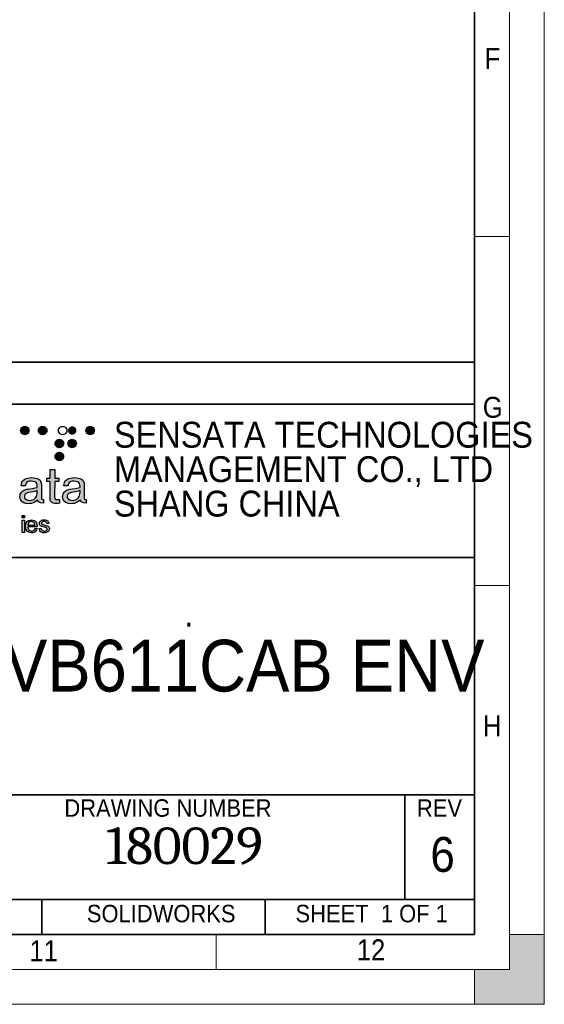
# Paper-space layout 'Sheet1' of a CAD drawing. Header units: millimetres. Extents: x 0 to 756, y -181 to 613.
# Tile 8 of 22: x 519 to 594, y 0 to 141. Entities that reach past the tile are written whole.
import ezdxf

# ---------------------------------------------------------------- set-up
doc = ezdxf.new("R2010")
doc.units = ezdxf.units.MM
doc.linetypes.add('CENTERX2', pattern=[20.32, 12.7, -2.54, 2.54, -2.54])
doc.layers.add('DIMENSION', color=6, linetype='Continuous')
doc.layers.add('SLD-0', color=7, linetype='Continuous')
doc.styles.add('SLDTEXTSTYLE0', font='GOTHIC.TTF', dxfattribs={"width": 0.913})
doc.styles.add('SLDTEXTSTYLE1', font='SWISOP1.TTF', dxfattribs={"width": 0.94})
doc.styles.add('SLDTEXTSTYLE2', font='CAMBRIA.TTC')

psp = doc.layouts.new('Sheet1')

# ---------------------------------------------------------------- hatches: boundary and pattern name
at = {"linetype": 'Continuous'}
for points in [[(519.42, 81.62), (519.57, 81.6), (519.73, 81.62), (519.87, 81.68), (519.99, 81.78), (520.09, 81.9), (520.15, 82.04), (520.17, 82.2), (520.15, 82.35), (520.09, 82.49), (519.99, 82.62), (519.87, 82.72), (519.73, 82.78), (519.57, 82.8), (519.42, 82.78), (519.28, 82.72), (519.15, 82.62), (519.05, 82.49), (518.99, 82.35), (518.97, 82.2), (518.99, 82.04), (519.05, 81.9), (519.15, 81.78), (519.28, 81.68)], [(521.98, 81.62), (522.14, 81.6), (522.29, 81.62), (522.43, 81.68), (522.56, 81.78), (522.66, 81.9), (522.72, 82.04), (522.74, 82.2), (522.72, 82.35), (522.66, 82.49), (522.56, 82.62), (522.43, 82.72), (522.29, 82.78), (522.14, 82.8), (521.98, 82.78), (521.84, 82.72), (521.71, 82.62), (521.61, 82.49), (521.55, 82.35), (521.53, 82.2), (521.55, 82.04), (521.61, 81.9), (521.71, 81.78), (521.84, 81.68)], [(526.22, 81.62), (526.37, 81.6), (526.52, 81.62), (526.66, 81.68), (526.79, 81.78), (526.89, 81.9), (526.95, 82.04), (526.97, 82.2), (526.95, 82.35), (526.89, 82.49), (526.79, 82.62), (526.66, 82.72), (526.52, 82.78), (526.37, 82.8), (526.22, 82.78), (526.07, 82.72), (525.95, 82.62), (525.85, 82.49), (525.79, 82.35), (525.77, 82.2), (525.79, 82.04), (525.85, 81.9), (525.95, 81.78), (526.07, 81.68)], [(528.78, 81.62), (528.94, 81.6), (529.09, 81.62), (529.23, 81.68), (529.35, 81.78), (529.45, 81.9), (529.51, 82.04), (529.53, 82.2), (529.51, 82.35), (529.45, 82.49), (529.35, 82.62), (529.23, 82.72), (529.09, 82.78), (528.94, 82.8), (528.78, 82.78), (528.64, 82.72), (528.51, 82.62), (528.41, 82.49), (528.35, 82.35), (528.33, 82.2), (528.35, 82.04), (528.41, 81.9), (528.51, 81.78), (528.64, 81.68)], [(524.36, 79.76), (524.52, 79.74), (524.67, 79.76), (524.81, 79.82), (524.93, 79.92), (525.04, 80.05), (525.1, 80.19), (525.12, 80.35), (525.1, 80.5), (525.04, 80.64), (524.93, 80.76), (524.81, 80.87), (524.67, 80.93), (524.52, 80.95), (524.36, 80.93), (524.22, 80.87), (524.09, 80.76), (523.99, 80.64), (523.93, 80.5), (523.91, 80.35), (523.93, 80.19), (523.99, 80.05), (524.09, 79.92), (524.22, 79.82)], [(526.22, 79.76), (526.37, 79.74), (526.52, 79.76), (526.66, 79.82), (526.79, 79.92), (526.89, 80.05), (526.95, 80.19), (526.97, 80.35), (526.95, 80.5), (526.89, 80.64), (526.79, 80.76), (526.66, 80.87), (526.52, 80.93), (526.37, 80.95), (526.22, 80.93), (526.07, 80.87), (525.95, 80.76), (525.85, 80.64), (525.79, 80.5), (525.77, 80.35), (525.79, 80.19), (525.85, 80.05), (525.95, 79.92), (526.07, 79.82)], [(524.36, 77.91), (524.52, 77.89), (524.67, 77.91), (524.81, 77.97), (524.93, 78.07), (525.04, 78.19), (525.1, 78.34), (525.12, 78.49), (525.1, 78.64), (525.04, 78.78), (524.93, 78.91), (524.81, 79.01), (524.67, 79.07), (524.52, 79.09), (524.36, 79.07), (524.22, 79.01), (524.09, 78.91), (523.99, 78.78), (523.93, 78.64), (523.91, 78.49), (523.93, 78.34), (523.99, 78.19), (524.09, 78.07), (524.22, 77.97)], [(523.2, 72.52), (523.19, 72.84), (523.19, 74.9), (522.75, 74.9), (522.75, 75.37), (523.19, 75.37), (523.19, 76.61), (523.86, 76.61), (523.86, 75.37), (524.47, 75.37), (524.47, 74.9), (523.86, 74.9), (523.85, 72.81), (523.85, 72.65), (523.86, 72.54), (523.88, 72.48), (523.9, 72.43), (523.94, 72.39), (523.98, 72.36), (524.03, 72.33), (524.11, 72.32), (524.2, 72.32), (524.26, 72.32), (524.37, 72.33), (524.55, 72.34), (524.55, 71.8), (524.36, 71.77), (524.2, 71.76), (524.09, 71.75), (523.86, 71.76), (523.67, 71.8), (523.52, 71.85), (523.41, 71.93), (523.33, 72.02), (523.27, 72.13), (523.22, 72.28)], [(519.21, 70.05), (519.21, 69.7), (519.51, 69.7), (519.51, 70.05)], [(519.21, 69.37), (519.21, 67.59), (519.51, 67.59), (519.51, 69.37)], [(523, 69), (523.03, 68.87), (522.73, 68.87), (522.71, 68.95), (522.67, 69.02), (522.62, 69.09), (522.54, 69.13), (522.45, 69.15), (522.34, 69.16), (522.22, 69.15), (522.12, 69.13), (522.04, 69.09), (522, 69.04), (521.97, 68.99), (521.96, 68.93), (521.96, 68.89), (521.97, 68.86), (521.99, 68.83), (522.02, 68.8), (522.06, 68.77), (522.11, 68.75), (522.16, 68.73), (522.25, 68.7), (522.38, 68.67), (522.57, 68.61), (522.72, 68.57), (522.82, 68.53), (522.9, 68.49), (522.97, 68.43), (523.02, 68.37), (523.06, 68.29), (523.09, 68.21), (523.09, 68.11), (523.08, 68.01), (523.05, 67.92), (523.01, 67.83), (522.94, 67.74), (522.85, 67.67), (522.75, 67.62), (522.64, 67.58), (522.51, 67.55), (522.38, 67.55), (522.16, 67.56), (521.99, 67.61), (521.84, 67.69), (521.74, 67.81), (521.66, 67.97), (521.61, 68.17), (521.91, 68.17), (521.94, 68.05), (521.99, 67.96), (522.05, 67.89), (522.14, 67.84), (522.25, 67.81), (522.37, 67.8), (522.5, 67.8), (522.6, 67.83), (522.68, 67.88), (522.74, 67.94), (522.77, 68), (522.78, 68.08), (522.77, 68.14), (522.74, 68.2), (522.69, 68.24), (522.63, 68.27), (522.53, 68.3), (522.39, 68.34), (522.19, 68.39), (522.03, 68.44), (521.93, 68.49), (521.84, 68.53), (521.78, 68.59), (521.73, 68.66), (521.69, 68.73), (521.67, 68.81), (521.66, 68.9), (521.67, 68.97), (521.69, 69.05), (521.72, 69.12), (521.76, 69.18), (521.81, 69.24), (521.87, 69.28), (521.92, 69.32), (521.98, 69.35), (522.06, 69.37), (522.14, 69.39), (522.23, 69.41), (522.32, 69.41), (522.45, 69.4), (522.58, 69.38), (522.69, 69.35), (522.78, 69.3), (522.86, 69.25), (522.92, 69.19), (522.97, 69.11)], [(584, 5), (589, 5), (589, 10), (594, 10), (594, 0), (584, 0)]]:
    psp.add_hatch(color=7, dxfattribs=at).paths.add_polyline_path(points, flags=0)
h = psp.add_hatch(color=7, dxfattribs=at)
h.paths.add_polyline_path([(522.1, 72.32), (522.26, 72.3), (522.26, 71.8), (521.84, 71.82), (521.55, 71.97), (521.41, 72.24), (521.18, 72.06), (520.97, 71.93), (520.76, 71.83), (520.54, 71.77), (520.32, 71.73), (520.09, 71.72), (519.73, 71.75), (519.43, 71.84), (519.19, 72), (519.01, 72.21), (518.91, 72.46), (518.87, 72.74), (518.89, 72.91), (518.93, 73.07), (518.99, 73.22), (519.08, 73.35), (519.18, 73.47), (519.3, 73.57), (519.44, 73.65), (519.58, 73.71), (519.74, 73.76), (519.88, 73.79), (520.06, 73.82), (520.28, 73.85), (520.72, 73.91), (521.08, 73.98), (521.36, 74.06), (521.36, 74.14), (521.36, 74.19), (521.36, 74.22), (521.34, 74.44), (521.28, 74.61), (521.19, 74.74), (521.01, 74.85), (520.78, 74.92), (520.5, 74.95), (520.24, 74.93), (520.03, 74.88), (519.87, 74.8), (519.75, 74.67), (519.68, 74.49), (519.66, 74.27), (519.06, 74.26), (519.08, 74.54), (519.14, 74.78), (519.24, 74.96), (519.39, 75.1), (519.56, 75.22), (519.78, 75.32), (520.02, 75.39), (520.29, 75.43), (520.58, 75.45), (520.87, 75.43), (521.12, 75.4), (521.33, 75.34), (521.5, 75.26), (521.64, 75.17), (521.75, 75.07), (521.83, 74.95), (521.89, 74.81), (521.94, 74.65), (521.96, 74.52), (521.97, 74.34), (521.97, 74.1), (521.97, 73.29), (521.97, 72.88), (521.97, 72.59), (521.97, 72.44), (522, 72.36)], flags=0)
h.paths.add_polyline_path([(521.35, 73.12), (521.36, 73.36), (521.36, 73.59), (521.1, 73.5), (520.77, 73.43), (520.37, 73.36), (520.14, 73.32), (519.97, 73.28), (519.84, 73.24), (519.74, 73.19), (519.67, 73.12), (519.6, 73.04), (519.56, 72.95), (519.53, 72.86), (519.52, 72.75), (519.54, 72.6), (519.6, 72.47), (519.7, 72.35), (519.84, 72.26), (520.02, 72.21), (520.24, 72.19), (520.46, 72.21), (520.67, 72.26), (520.86, 72.34), (521.02, 72.46), (521.15, 72.6), (521.26, 72.76), (521.31, 72.92)], flags=0)
h = psp.add_hatch(color=7, dxfattribs=at)
h.paths.add_polyline_path([(525.8, 74.49), (525.78, 74.27), (525.18, 74.26), (525.2, 74.54), (525.26, 74.78), (525.36, 74.96), (525.51, 75.1), (525.68, 75.22), (525.9, 75.32), (526.14, 75.39), (526.41, 75.43), (526.71, 75.45), (526.99, 75.43), (527.24, 75.4), (527.45, 75.34), (527.62, 75.26), (527.76, 75.17), (527.87, 75.07), (527.95, 74.95), (528.01, 74.81), (528.06, 74.65), (528.08, 74.52), (528.09, 74.34), (528.09, 74.1), (528.09, 73.29), (528.09, 72.88), (528.09, 72.59), (528.09, 72.44), (528.12, 72.36), (528.22, 72.32), (528.38, 72.3), (528.38, 71.8), (527.96, 71.82), (527.67, 71.97), (527.53, 72.24), (527.31, 72.06), (527.09, 71.93), (526.88, 71.83), (526.67, 71.77), (526.44, 71.73), (526.21, 71.72), (525.85, 71.75), (525.55, 71.84), (525.31, 72), (525.13, 72.21), (525.03, 72.46), (524.99, 72.74), (525.01, 72.91), (525.05, 73.07), (525.11, 73.22), (525.2, 73.35), (525.3, 73.47), (525.43, 73.57), (525.56, 73.65), (525.7, 73.71), (525.86, 73.76), (526, 73.79), (526.18, 73.82), (526.4, 73.85), (526.84, 73.91), (527.2, 73.98), (527.48, 74.06), (527.48, 74.14), (527.48, 74.19), (527.48, 74.22), (527.46, 74.44), (527.4, 74.61), (527.31, 74.74), (527.13, 74.85), (526.9, 74.92), (526.62, 74.95), (526.36, 74.93), (526.15, 74.88), (525.99, 74.8), (525.87, 74.67)], flags=0)
h.paths.add_polyline_path([(527.47, 73.12), (527.48, 73.36), (527.48, 73.59), (527.22, 73.5), (526.89, 73.43), (526.49, 73.36), (526.26, 73.32), (526.09, 73.28), (525.96, 73.24), (525.86, 73.19), (525.79, 73.12), (525.72, 73.04), (525.68, 72.95), (525.65, 72.86), (525.64, 72.75), (525.66, 72.6), (525.72, 72.47), (525.82, 72.35), (525.96, 72.26), (526.14, 72.21), (526.36, 72.19), (526.58, 72.21), (526.79, 72.26), (526.98, 72.34), (527.14, 72.46), (527.28, 72.6), (527.38, 72.76), (527.43, 72.92)], flags=0)
h = psp.add_hatch(color=7, dxfattribs=at)
h.paths.add_polyline_path([(520.09, 69.3), (520.29, 69.38), (520.52, 69.41), (520.74, 69.38), (520.94, 69.3), (521.11, 69.17), (521.23, 68.98), (521.31, 68.75), (521.33, 68.48), (521.33, 68.46), (521.33, 68.43), (521.33, 68.4), (520, 68.4), (520.03, 68.22), (520.08, 68.07), (520.17, 67.95), (520.27, 67.86), (520.4, 67.81), (520.54, 67.8), (520.64, 67.8), (520.74, 67.83), (520.82, 67.88), (520.9, 67.95), (520.96, 68.04), (521.01, 68.16), (521.32, 68.16), (521.26, 67.97), (521.17, 67.82), (521.05, 67.7), (520.9, 67.61), (520.73, 67.56), (520.54, 67.55), (520.29, 67.57), (520.09, 67.65), (519.92, 67.79), (519.79, 67.97), (519.71, 68.19), (519.69, 68.46), (519.71, 68.74), (519.79, 68.97), (519.92, 69.16)], flags=0)
h.paths.add_polyline_path([(520.09, 68.92), (520.04, 68.8), (520.02, 68.65), (521.01, 68.65), (520.99, 68.79), (520.95, 68.9), (520.9, 68.99), (520.79, 69.08), (520.67, 69.14), (520.52, 69.16), (520.39, 69.15), (520.27, 69.1), (520.17, 69.02)], flags=0)

# ---------------------------------------------------------------- linework, layer by layer
at = {"color": 7, "linetype": 'Continuous', "lineweight": 18}
for p, q in [((589, 415), (589, 5)), ((594, 10), (594, 410)), ((584, 110), (589, 110)), ((584, 60), (589, 60)), ((547, 10), (547, 5)), ((589, 5), (589, 10)), ((589, 10), (594, 10)), ((594, 0), (594, 10)), ((15, 5), (589, 5)), ((584, 0), (584, 5)), ((584, 5), (589, 5)), ((10, 0), (584, 0)), ((594, 0), (584, 0))]:
    psp.add_line(p, q, dxfattribs=at)
at = {"color": 7, "linetype": 'Continuous', "lineweight": 35}
for p, q in [((584, 410), (584, 10)), ((584, 86), (404, 86)), ((499, 64), (584, 64)), ((499, 30), (584, 30)), ((574, 15), (574, 30)), ((584, 15), (499, 15)), ((522, 15), (522, 10)), ((554, 15), (554, 10)), ((20, 10), (584, 10))]:
    psp.add_line(p, q, dxfattribs=at)
at = {"color": 7, "linetype": 'CENTERX2', "lineweight": 18}
psp.add_line((584, 86), (584, 10), dxfattribs=at)
at = {"layer": 'DIMENSION', "color": 7, "lineweight": 35}
psp.add_line((404, 92), (584, 92), dxfattribs=at)
at = {"layer": 'SLD-0', "color": 7}
for p, q in [((518.97, 82.2), (518.99, 82.35)), ((518.99, 82.04), (518.97, 82.2)), ((518.99, 82.35), (519.05, 82.49)), ((519.05, 81.9), (518.99, 82.04)), ((519.05, 82.49), (519.15, 82.62)), ((519.15, 81.78), (519.05, 81.9)), ((519.15, 82.62), (519.28, 82.72)), ((519.28, 82.72), (519.42, 82.78)), ((519.42, 82.78), (519.57, 82.8)), ((519.57, 82.8), (519.73, 82.78)), ((519.73, 82.78), (519.87, 82.72)), ((519.87, 82.72), (519.99, 82.62)), ((519.99, 82.62), (520.09, 82.49)), ((520.09, 81.9), (519.99, 81.78)), ((520.09, 82.49), (520.15, 82.35)), ((520.15, 82.04), (520.09, 81.9)), ((520.15, 82.35), (520.17, 82.2)), ((520.17, 82.2), (520.15, 82.04)), ((521.53, 82.2), (521.55, 82.35)), ((521.55, 82.04), (521.53, 82.2)), ((521.55, 82.35), (521.61, 82.49)), ((521.61, 81.9), (521.55, 82.04)), ((521.61, 82.49), (521.71, 82.62)), ((521.71, 81.78), (521.61, 81.9)), ((521.71, 82.62), (521.84, 82.72)), ((521.84, 82.72), (521.98, 82.78)), ((521.98, 82.78), (522.14, 82.8)), ((522.14, 82.8), (522.29, 82.78)), ((522.29, 82.78), (522.43, 82.72)), ((522.43, 82.72), (522.56, 82.62)), ((522.56, 82.62), (522.66, 82.49)), ((522.66, 81.9), (522.56, 81.78)), ((522.66, 82.49), (522.72, 82.35)), ((522.72, 82.04), (522.66, 81.9)), ((522.72, 82.35), (522.74, 82.2)), ((522.74, 82.2), (522.72, 82.04)), ((524.4, 82.2), (524.42, 82.35)), ((524.42, 82.04), (524.4, 82.2)), ((524.42, 82.35), (524.48, 82.49)), ((524.48, 81.9), (524.42, 82.04)), ((524.48, 82.49), (524.58, 82.62)), ((524.58, 81.78), (524.48, 81.9)), ((524.58, 82.62), (524.7, 82.72)), ((524.7, 82.72), (524.84, 82.78)), ((524.84, 82.78), (525, 82.8)), ((525, 82.8), (525.15, 82.78)), ((525.15, 82.78), (525.29, 82.72)), ((525.29, 82.72), (525.42, 82.62)), ((525.42, 82.62), (525.52, 82.49)), ((525.52, 81.9), (525.42, 81.78)), ((525.52, 82.49), (525.58, 82.35)), ((525.58, 82.04), (525.52, 81.9)), ((525.58, 82.35), (525.6, 82.2)), ((525.6, 82.2), (525.58, 82.04)), ((528.33, 82.2), (528.35, 82.35)), ((528.35, 82.04), (528.33, 82.2)), ((528.35, 82.35), (528.41, 82.49)), ((528.41, 81.9), (528.35, 82.04)), ((528.41, 82.49), (528.51, 82.62)), ((528.51, 81.78), (528.41, 81.9)), ((528.51, 82.62), (528.64, 82.72)), ((528.64, 82.72), (528.78, 82.78)), ((528.78, 82.78), (528.94, 82.8)), ((528.94, 82.8), (529.09, 82.78)), ((529.09, 82.78), (529.23, 82.72)), ((529.23, 82.72), (529.35, 82.62)), ((529.35, 82.62), (529.45, 82.49)), ((529.45, 81.9), (529.35, 81.78)), ((529.45, 82.49), (529.51, 82.35)), ((529.51, 82.04), (529.45, 81.9)), ((529.51, 82.35), (529.53, 82.2)), ((529.53, 82.2), (529.51, 82.04)), ((519.28, 81.68), (519.15, 81.78)), ((519.42, 81.62), (519.28, 81.68)), ((519.57, 81.6), (519.42, 81.62)), ((519.73, 81.62), (519.57, 81.6)), ((519.87, 81.68), (519.73, 81.62)), ((519.99, 81.78), (519.87, 81.68)), ((521.84, 81.68), (521.71, 81.78)), ((521.98, 81.62), (521.84, 81.68)), ((522.14, 81.6), (521.98, 81.62)), ((522.29, 81.62), (522.14, 81.6)), ((522.43, 81.68), (522.29, 81.62)), ((522.56, 81.78), (522.43, 81.68)), ((523.91, 80.35), (523.93, 80.5)), ((523.93, 80.5), (523.99, 80.64)), ((523.99, 80.64), (524.09, 80.76)), ((524.09, 80.76), (524.22, 80.87)), ((524.22, 80.87), (524.36, 80.93)), ((524.36, 80.93), (524.52, 80.95)), ((524.52, 80.95), (524.67, 80.93)), ((524.7, 81.68), (524.58, 81.78)), ((524.67, 80.93), (524.81, 80.87)), ((524.84, 81.62), (524.7, 81.68)), ((524.81, 80.87), (524.93, 80.76)), ((525, 81.6), (524.84, 81.62)), ((524.93, 80.76), (525.04, 80.64)), ((525.15, 81.62), (525, 81.6)), ((525.04, 80.64), (525.1, 80.5)), ((525.1, 80.5), (525.12, 80.35)), ((525.29, 81.68), (525.15, 81.62)), ((525.42, 81.78), (525.29, 81.68)), ((525.77, 80.35), (525.79, 80.5)), ((525.79, 80.5), (525.85, 80.64)), ((525.85, 80.64), (525.95, 80.76)), ((525.95, 80.76), (526.07, 80.87)), ((526.07, 80.87), (526.22, 80.93)), ((526.22, 80.93), (526.37, 80.95)), ((526.37, 80.95), (526.52, 80.93)), ((526.52, 80.93), (526.66, 80.87)), ((526.66, 80.87), (526.79, 80.76)), ((526.79, 80.76), (526.89, 80.64)), ((526.89, 80.64), (526.95, 80.5)), ((526.95, 80.5), (526.97, 80.35)), ((528.64, 81.68), (528.51, 81.78)), ((528.78, 81.62), (528.64, 81.68)), ((528.94, 81.6), (528.78, 81.62)), ((529.09, 81.62), (528.94, 81.6)), ((529.23, 81.68), (529.09, 81.62)), ((529.35, 81.78), (529.23, 81.68)), ((523.93, 80.19), (523.91, 80.35)), ((523.99, 80.05), (523.93, 80.19)), ((524.09, 79.92), (523.99, 80.05)), ((524.22, 79.82), (524.09, 79.92)), ((524.09, 78.91), (524.22, 79.01)), ((524.36, 79.76), (524.22, 79.82)), ((524.22, 79.01), (524.36, 79.07)), ((524.52, 79.74), (524.36, 79.76)), ((524.36, 79.07), (524.52, 79.09)), ((524.67, 79.76), (524.52, 79.74)), ((524.52, 79.09), (524.67, 79.07)), ((524.81, 79.82), (524.67, 79.76)), ((524.67, 79.07), (524.81, 79.01)), ((524.93, 79.92), (524.81, 79.82)), ((524.81, 79.01), (524.93, 78.91)), ((525.04, 80.05), (524.93, 79.92)), ((525.1, 80.19), (525.04, 80.05)), ((525.12, 80.35), (525.1, 80.19)), ((525.79, 80.19), (525.77, 80.35)), ((525.85, 80.05), (525.79, 80.19)), ((525.95, 79.92), (525.85, 80.05)), ((526.07, 79.82), (525.95, 79.92)), ((526.22, 79.76), (526.07, 79.82)), ((526.37, 79.74), (526.22, 79.76)), ((526.52, 79.76), (526.37, 79.74)), ((526.66, 79.82), (526.52, 79.76)), ((526.79, 79.92), (526.66, 79.82)), ((526.89, 80.05), (526.79, 79.92)), ((526.95, 80.19), (526.89, 80.05)), ((526.97, 80.35), (526.95, 80.19)), ((523.91, 78.49), (523.93, 78.64)), ((523.93, 78.34), (523.91, 78.49)), ((523.93, 78.64), (523.99, 78.78)), ((523.99, 78.19), (523.93, 78.34)), ((523.99, 78.78), (524.09, 78.91)), ((524.09, 78.07), (523.99, 78.19)), ((524.22, 77.97), (524.09, 78.07)), ((524.36, 77.91), (524.22, 77.97)), ((524.52, 77.89), (524.36, 77.91)), ((524.67, 77.91), (524.52, 77.89)), ((524.81, 77.97), (524.67, 77.91)), ((524.93, 78.07), (524.81, 77.97)), ((524.93, 78.91), (525.04, 78.78)), ((525.04, 78.19), (524.93, 78.07)), ((525.04, 78.78), (525.1, 78.64)), ((525.1, 78.34), (525.04, 78.19)), ((525.1, 78.64), (525.12, 78.49)), ((525.12, 78.49), (525.1, 78.34)), ((523.19, 75.37), (523.19, 76.61)), ((523.19, 76.61), (523.86, 76.61)), ((523.86, 76.61), (523.86, 75.37)), ((519.08, 74.54), (519.14, 74.78)), ((519.14, 74.78), (519.24, 74.96)), ((519.24, 74.96), (519.39, 75.1)), ((519.39, 75.1), (519.56, 75.22)), ((519.56, 75.22), (519.78, 75.32)), ((519.87, 74.8), (519.75, 74.67)), ((519.78, 75.32), (520.02, 75.39)), ((520.03, 74.88), (519.87, 74.8)), ((520.02, 75.39), (520.29, 75.43)), ((520.24, 74.93), (520.03, 74.88)), ((520.5, 74.95), (520.24, 74.93)), ((520.29, 75.43), (520.58, 75.45)), ((520.78, 74.92), (520.5, 74.95)), ((520.58, 75.45), (520.87, 75.43)), ((521.01, 74.85), (520.78, 74.92)), ((520.87, 75.43), (521.12, 75.4)), ((521.19, 74.74), (521.01, 74.85)), ((521.12, 75.4), (521.33, 75.34)), ((521.33, 75.34), (521.5, 75.26)), ((521.5, 75.26), (521.64, 75.17)), ((521.64, 75.17), (521.75, 75.07)), ((521.75, 75.07), (521.83, 74.95)), ((521.83, 74.95), (521.89, 74.81)), ((521.89, 74.81), (521.94, 74.65)), ((522.75, 74.9), (522.75, 75.37)), ((522.75, 75.37), (523.19, 75.37)), ((523.19, 74.9), (522.75, 74.9)), ((523.19, 72.84), (523.19, 74.9)), ((523.86, 74.9), (523.85, 72.81)), ((523.86, 75.37), (524.47, 75.37)), ((524.47, 74.9), (523.86, 74.9)), ((524.47, 75.37), (524.47, 74.9)), ((525.2, 74.54), (525.26, 74.78)), ((525.26, 74.78), (525.36, 74.96)), ((525.36, 74.96), (525.51, 75.1)), ((525.51, 75.1), (525.68, 75.22)), ((525.68, 75.22), (525.9, 75.32)), ((525.99, 74.8), (525.87, 74.67)), ((525.9, 75.32), (526.14, 75.39)), ((526.15, 74.88), (525.99, 74.8)), ((526.14, 75.39), (526.41, 75.43)), ((526.36, 74.93), (526.15, 74.88)), ((526.62, 74.95), (526.36, 74.93)), ((526.41, 75.43), (526.71, 75.45)), ((526.9, 74.92), (526.62, 74.95)), ((526.71, 75.45), (526.99, 75.43)), ((527.13, 74.85), (526.9, 74.92)), ((526.99, 75.43), (527.24, 75.4)), ((527.31, 74.74), (527.13, 74.85)), ((527.24, 75.4), (527.45, 75.34)), ((527.45, 75.34), (527.62, 75.26)), ((527.62, 75.26), (527.76, 75.17)), ((527.76, 75.17), (527.87, 75.07)), ((527.87, 75.07), (527.95, 74.95)), ((527.95, 74.95), (528.01, 74.81)), ((528.01, 74.81), (528.06, 74.65)), ((519.06, 74.26), (519.08, 74.54)), ((519.66, 74.27), (519.06, 74.26)), ((519.08, 73.35), (519.18, 73.47)), ((519.18, 73.47), (519.3, 73.57)), ((519.3, 73.57), (519.44, 73.65)), ((519.44, 73.65), (519.58, 73.71)), ((519.58, 73.71), (519.74, 73.76)), ((519.68, 74.49), (519.66, 74.27)), ((519.75, 74.67), (519.68, 74.49)), ((519.74, 73.76), (519.88, 73.79)), ((519.88, 73.79), (520.06, 73.82)), ((520.06, 73.82), (520.28, 73.85)), ((520.37, 73.36), (520.14, 73.32)), ((520.28, 73.85), (520.72, 73.91)), ((520.77, 73.43), (520.37, 73.36)), ((520.72, 73.91), (521.08, 73.98)), ((521.1, 73.5), (520.77, 73.43)), ((521.08, 73.98), (521.36, 74.06)), ((521.36, 73.59), (521.1, 73.5)), ((521.28, 74.61), (521.19, 74.74)), ((521.34, 74.44), (521.28, 74.61)), ((521.36, 74.22), (521.34, 74.44)), ((521.35, 73.12), (521.36, 73.36)), ((521.36, 74.19), (521.36, 74.22)), ((521.36, 74.14), (521.36, 74.19)), ((521.36, 74.06), (521.36, 74.14)), ((521.36, 73.36), (521.36, 73.59)), ((521.94, 74.65), (521.96, 74.52)), ((521.96, 74.52), (521.97, 74.34)), ((521.97, 74.34), (521.97, 74.1)), ((521.97, 74.1), (521.97, 73.29)), ((525.18, 74.26), (525.2, 74.54)), ((525.78, 74.27), (525.18, 74.26)), ((525.2, 73.35), (525.3, 73.47)), ((525.3, 73.47), (525.43, 73.57)), ((525.43, 73.57), (525.56, 73.65)), ((525.56, 73.65), (525.7, 73.71)), ((525.7, 73.71), (525.86, 73.76)), ((525.8, 74.49), (525.78, 74.27)), ((525.87, 74.67), (525.8, 74.49)), ((525.86, 73.76), (526, 73.79)), ((526, 73.79), (526.18, 73.82)), ((526.18, 73.82), (526.4, 73.85)), ((526.49, 73.36), (526.26, 73.32)), ((526.4, 73.85), (526.84, 73.91)), ((526.89, 73.43), (526.49, 73.36)), ((526.84, 73.91), (527.2, 73.98)), ((527.22, 73.5), (526.89, 73.43)), ((527.2, 73.98), (527.48, 74.06)), ((527.48, 73.59), (527.22, 73.5)), ((527.4, 74.61), (527.31, 74.74)), ((527.46, 74.44), (527.4, 74.61)), ((527.48, 74.22), (527.46, 74.44)), ((527.47, 73.12), (527.48, 73.36)), ((527.48, 74.19), (527.48, 74.22)), ((527.48, 74.14), (527.48, 74.19)), ((527.48, 74.06), (527.48, 74.14)), ((527.48, 73.36), (527.48, 73.59)), ((528.06, 74.65), (528.08, 74.52)), ((528.08, 74.52), (528.09, 74.34)), ((528.09, 74.34), (528.09, 74.1)), ((528.09, 74.1), (528.09, 73.29)), ((518.87, 72.74), (518.89, 72.91)), ((518.91, 72.46), (518.87, 72.74)), ((518.89, 72.91), (518.93, 73.07)), ((519.01, 72.21), (518.91, 72.46)), ((518.93, 73.07), (518.99, 73.22)), ((518.99, 73.22), (519.08, 73.35)), ((519.19, 72), (519.01, 72.21)), ((519.43, 71.84), (519.19, 72)), ((519.53, 72.86), (519.52, 72.75)), ((519.52, 72.75), (519.54, 72.6)), ((519.56, 72.95), (519.53, 72.86)), ((519.54, 72.6), (519.6, 72.47)), ((519.6, 73.04), (519.56, 72.95)), ((519.67, 73.12), (519.6, 73.04)), ((519.6, 72.47), (519.7, 72.35)), ((519.74, 73.19), (519.67, 73.12)), ((519.7, 72.35), (519.84, 72.26)), ((519.84, 73.24), (519.74, 73.19)), ((519.97, 73.28), (519.84, 73.24)), ((519.84, 72.26), (520.02, 72.21)), ((520.14, 73.32), (519.97, 73.28)), ((520.02, 72.21), (520.24, 72.19)), ((520.24, 72.19), (520.46, 72.21)), ((520.46, 72.21), (520.67, 72.26)), ((520.67, 72.26), (520.86, 72.34)), ((520.86, 72.34), (521.02, 72.46)), ((521.18, 72.06), (520.97, 71.93)), ((521.02, 72.46), (521.15, 72.6)), ((521.15, 72.6), (521.26, 72.76)), ((521.41, 72.24), (521.18, 72.06)), ((521.26, 72.76), (521.31, 72.92)), ((521.31, 72.92), (521.35, 73.12)), ((521.55, 71.97), (521.41, 72.24)), ((521.84, 71.82), (521.55, 71.97)), ((521.97, 73.29), (521.97, 72.88)), ((521.97, 72.88), (521.97, 72.59)), ((521.97, 72.59), (521.97, 72.44)), ((521.97, 72.44), (522, 72.36)), ((522, 72.36), (522.1, 72.32)), ((522.1, 72.32), (522.26, 72.3)), ((522.26, 72.3), (522.26, 71.8)), ((523.2, 72.52), (523.19, 72.84)), ((523.22, 72.28), (523.2, 72.52)), ((523.27, 72.13), (523.22, 72.28)), ((523.33, 72.02), (523.27, 72.13)), ((523.41, 71.93), (523.33, 72.02)), ((523.85, 72.81), (523.85, 72.65)), ((523.85, 72.65), (523.86, 72.54)), ((523.86, 72.54), (523.88, 72.48)), ((523.88, 72.48), (523.9, 72.43)), ((523.9, 72.43), (523.94, 72.39)), ((523.94, 72.39), (523.98, 72.36)), ((523.98, 72.36), (524.03, 72.33)), ((524.03, 72.33), (524.11, 72.32)), ((524.11, 72.32), (524.2, 72.32)), ((524.2, 72.32), (524.26, 72.32)), ((524.26, 72.32), (524.37, 72.33)), ((524.37, 72.33), (524.55, 72.34)), ((524.55, 72.34), (524.55, 71.8)), ((524.99, 72.74), (525.01, 72.91)), ((525.03, 72.46), (524.99, 72.74)), ((525.01, 72.91), (525.05, 73.07)), ((525.13, 72.21), (525.03, 72.46)), ((525.05, 73.07), (525.11, 73.22)), ((525.11, 73.22), (525.2, 73.35)), ((525.31, 72), (525.13, 72.21)), ((525.55, 71.84), (525.31, 72)), ((525.65, 72.86), (525.64, 72.75)), ((525.64, 72.75), (525.66, 72.6)), ((525.68, 72.95), (525.65, 72.86)), ((525.66, 72.6), (525.72, 72.47)), ((525.72, 73.04), (525.68, 72.95)), ((525.79, 73.12), (525.72, 73.04)), ((525.72, 72.47), (525.82, 72.35)), ((525.86, 73.19), (525.79, 73.12)), ((525.82, 72.35), (525.96, 72.26)), ((525.96, 73.24), (525.86, 73.19)), ((526.09, 73.28), (525.96, 73.24)), ((525.96, 72.26), (526.14, 72.21)), ((526.26, 73.32), (526.09, 73.28)), ((526.14, 72.21), (526.36, 72.19)), ((526.36, 72.19), (526.58, 72.21)), ((526.58, 72.21), (526.79, 72.26)), ((526.79, 72.26), (526.98, 72.34)), ((526.98, 72.34), (527.14, 72.46)), ((527.31, 72.06), (527.09, 71.93)), ((527.14, 72.46), (527.28, 72.6)), ((527.28, 72.6), (527.38, 72.76)), ((527.53, 72.24), (527.31, 72.06)), ((527.38, 72.76), (527.43, 72.92)), ((527.43, 72.92), (527.47, 73.12)), ((527.67, 71.97), (527.53, 72.24)), ((527.96, 71.82), (527.67, 71.97)), ((528.09, 73.29), (528.09, 72.88)), ((528.09, 72.88), (528.09, 72.59)), ((528.09, 72.59), (528.09, 72.44)), ((528.09, 72.44), (528.12, 72.36)), ((528.12, 72.36), (528.22, 72.32)), ((528.22, 72.32), (528.38, 72.3)), ((528.38, 72.3), (528.38, 71.8)), ((519.73, 71.75), (519.43, 71.84)), ((520.09, 71.72), (519.73, 71.75)), ((520.32, 71.73), (520.09, 71.72)), ((520.54, 71.77), (520.32, 71.73)), ((520.76, 71.83), (520.54, 71.77)), ((520.97, 71.93), (520.76, 71.83)), ((522.26, 71.8), (521.84, 71.82)), ((523.52, 71.85), (523.41, 71.93)), ((523.67, 71.8), (523.52, 71.85)), ((523.86, 71.76), (523.67, 71.8)), ((524.09, 71.75), (523.86, 71.76)), ((524.2, 71.76), (524.09, 71.75)), ((524.36, 71.77), (524.2, 71.76)), ((524.55, 71.8), (524.36, 71.77)), ((525.85, 71.75), (525.55, 71.84)), ((526.21, 71.72), (525.85, 71.75)), ((526.44, 71.73), (526.21, 71.72)), ((526.67, 71.77), (526.44, 71.73)), ((526.88, 71.83), (526.67, 71.77)), ((527.09, 71.93), (526.88, 71.83)), ((528.38, 71.8), (527.96, 71.82)), ((519.21, 69.7), (519.21, 70.05)), ((519.21, 70.05), (519.51, 70.05)), ((519.51, 69.7), (519.21, 69.7)), ((519.21, 67.59), (519.21, 69.37)), ((519.21, 69.37), (519.51, 69.37)), ((519.51, 70.05), (519.51, 69.7)), ((519.51, 69.37), (519.51, 67.59)), ((519.79, 68.97), (519.92, 69.16)), ((519.92, 69.16), (520.09, 69.3)), ((520.09, 69.3), (520.29, 69.38)), ((520.39, 69.15), (520.27, 69.1)), ((520.29, 69.38), (520.52, 69.41)), ((520.52, 69.16), (520.39, 69.15)), ((520.52, 69.41), (520.74, 69.38)), ((520.67, 69.14), (520.52, 69.16)), ((520.79, 69.08), (520.67, 69.14)), ((520.74, 69.38), (520.94, 69.3)), ((520.94, 69.3), (521.11, 69.17)), ((521.11, 69.17), (521.23, 68.98)), ((521.72, 69.12), (521.76, 69.18)), ((521.76, 69.18), (521.81, 69.24)), ((521.81, 69.24), (521.87, 69.28)), ((521.87, 69.28), (521.92, 69.32)), ((521.92, 69.32), (521.98, 69.35)), ((521.98, 69.35), (522.06, 69.37)), ((522.12, 69.13), (522.04, 69.09)), ((522.06, 69.37), (522.14, 69.39)), ((522.22, 69.15), (522.12, 69.13)), ((522.14, 69.39), (522.23, 69.41)), ((522.34, 69.16), (522.22, 69.15)), ((522.23, 69.41), (522.32, 69.41)), ((522.32, 69.41), (522.45, 69.4)), ((522.45, 69.15), (522.34, 69.16)), ((522.45, 69.4), (522.58, 69.38)), ((522.54, 69.13), (522.45, 69.15)), ((522.62, 69.09), (522.54, 69.13)), ((522.58, 69.38), (522.69, 69.35)), ((522.69, 69.35), (522.78, 69.3)), ((522.78, 69.3), (522.86, 69.25)), ((522.86, 69.25), (522.92, 69.19)), ((522.92, 69.19), (522.97, 69.11)), ((519.69, 68.46), (519.71, 68.74)), ((519.71, 68.19), (519.69, 68.46)), ((519.71, 68.74), (519.79, 68.97)), ((519.79, 67.97), (519.71, 68.19)), ((519.92, 67.79), (519.79, 67.97)), ((520.09, 67.65), (519.92, 67.79)), ((521.33, 68.4), (520, 68.4)), ((520, 68.4), (520.03, 68.22)), ((520.04, 68.8), (520.02, 68.65)), ((520.02, 68.65), (521.01, 68.65)), ((520.03, 68.22), (520.08, 68.07)), ((520.09, 68.92), (520.04, 68.8)), ((520.08, 68.07), (520.17, 67.95)), ((520.17, 69.02), (520.09, 68.92)), ((520.27, 69.1), (520.17, 69.02)), ((520.17, 67.95), (520.27, 67.86)), ((520.27, 67.86), (520.4, 67.81)), ((520.4, 67.81), (520.54, 67.8)), ((520.54, 67.8), (520.64, 67.8)), ((520.64, 67.8), (520.74, 67.83)), ((520.74, 67.83), (520.82, 67.88)), ((520.9, 68.99), (520.79, 69.08)), ((520.82, 67.88), (520.9, 67.95)), ((520.95, 68.9), (520.9, 68.99)), ((520.9, 67.95), (520.96, 68.04)), ((520.99, 68.79), (520.95, 68.9)), ((520.96, 68.04), (521.01, 68.16)), ((521.01, 68.65), (520.99, 68.79)), ((521.01, 68.16), (521.32, 68.16)), ((521.17, 67.82), (521.05, 67.7)), ((521.26, 67.97), (521.17, 67.82)), ((521.23, 68.98), (521.31, 68.75)), ((521.32, 68.16), (521.26, 67.97)), ((521.31, 68.75), (521.33, 68.48)), ((521.33, 68.48), (521.33, 68.46)), ((521.33, 68.46), (521.33, 68.43)), ((521.33, 68.43), (521.33, 68.4)), ((521.61, 68.17), (521.91, 68.17)), ((521.66, 67.97), (521.61, 68.17)), ((521.66, 68.9), (521.67, 68.97)), ((521.67, 68.81), (521.66, 68.9)), ((521.74, 67.81), (521.66, 67.97)), ((521.67, 68.97), (521.69, 69.05)), ((521.69, 68.73), (521.67, 68.81)), ((521.69, 69.05), (521.72, 69.12)), ((521.73, 68.66), (521.69, 68.73)), ((521.78, 68.59), (521.73, 68.66)), ((521.84, 67.69), (521.74, 67.81)), ((521.84, 68.53), (521.78, 68.59)), ((521.93, 68.49), (521.84, 68.53)), ((521.91, 68.17), (521.94, 68.05)), ((522.03, 68.44), (521.93, 68.49)), ((521.94, 68.05), (521.99, 67.96)), ((521.97, 68.99), (521.96, 68.93)), ((521.96, 68.93), (521.96, 68.89)), ((521.96, 68.89), (521.97, 68.86)), ((522, 69.04), (521.97, 68.99)), ((521.97, 68.86), (521.99, 68.83)), ((521.99, 68.83), (522.02, 68.8)), ((521.99, 67.96), (522.05, 67.89)), ((522.04, 69.09), (522, 69.04)), ((522.02, 68.8), (522.06, 68.77)), ((522.19, 68.39), (522.03, 68.44)), ((522.05, 67.89), (522.14, 67.84)), ((522.06, 68.77), (522.11, 68.75)), ((522.11, 68.75), (522.16, 68.73)), ((522.14, 67.84), (522.25, 67.81)), ((522.16, 68.73), (522.25, 68.7)), ((522.39, 68.34), (522.19, 68.39)), ((522.25, 68.7), (522.38, 68.67)), ((522.25, 67.81), (522.37, 67.8)), ((522.37, 67.8), (522.5, 67.8)), ((522.38, 68.67), (522.57, 68.61)), ((522.53, 68.3), (522.39, 68.34)), ((522.5, 67.8), (522.6, 67.83)), ((522.63, 68.27), (522.53, 68.3)), ((522.57, 68.61), (522.72, 68.57)), ((522.6, 67.83), (522.68, 67.88)), ((522.67, 69.02), (522.62, 69.09)), ((522.69, 68.24), (522.63, 68.27)), ((522.71, 68.95), (522.67, 69.02)), ((522.68, 67.88), (522.74, 67.94)), ((522.74, 68.2), (522.69, 68.24)), ((522.73, 68.87), (522.71, 68.95)), ((522.72, 68.57), (522.82, 68.53)), ((523.03, 68.87), (522.73, 68.87)), ((522.77, 68.14), (522.74, 68.2)), ((522.74, 67.94), (522.77, 68)), ((522.78, 68.08), (522.77, 68.14)), ((522.77, 68), (522.78, 68.08)), ((522.82, 68.53), (522.9, 68.49)), ((522.94, 67.74), (522.85, 67.67)), ((522.9, 68.49), (522.97, 68.43)), ((523.01, 67.83), (522.94, 67.74)), ((522.97, 69.11), (523, 69)), ((522.97, 68.43), (523.02, 68.37)), ((523, 69), (523.03, 68.87)), ((523.05, 67.92), (523.01, 67.83)), ((523.02, 68.37), (523.06, 68.29)), ((523.08, 68.01), (523.05, 67.92)), ((523.06, 68.29), (523.09, 68.21)), ((523.09, 68.11), (523.08, 68.01)), ((523.09, 68.21), (523.09, 68.11)), ((519.51, 67.59), (519.21, 67.59)), ((520.29, 67.57), (520.09, 67.65)), ((520.54, 67.55), (520.29, 67.57)), ((520.73, 67.56), (520.54, 67.55)), ((520.9, 67.61), (520.73, 67.56)), ((521.05, 67.7), (520.9, 67.61)), ((521.99, 67.61), (521.84, 67.69)), ((522.16, 67.56), (521.99, 67.61)), ((522.38, 67.55), (522.16, 67.56)), ((522.51, 67.55), (522.38, 67.55)), ((522.64, 67.58), (522.51, 67.55)), ((522.75, 67.62), (522.64, 67.58)), ((522.85, 67.67), (522.75, 67.62))]:
    psp.add_line(p, q, dxfattribs=at)

# ---------------------------------------------------------------- texts
at = {"color": 7, "linetype": 'Continuous', "lineweight": 0}
for s, insert, char_height, attachment_point, style in [('F', (586.57, 137.01), 3, 2, 'SLDTEXTSTYLE0'), ('G', (586.61, 87.02), 3, 2, 'SLDTEXTSTYLE0'), ('.', (543.08, 57.61), 3.5, 2, 'SLDTEXTSTYLE1'), ('GXVB611CAB ENV', (544.28, 52.22), 7.4083, 2, 'SLDTEXTSTYLE1'), ('H', (586.54, 41.4), 3, 2, 'SLDTEXTSTYLE0'), ('DRAWING NUMBER', (525.24, 29.37), 2.5, 1, 'SLDTEXTSTYLE1'), ('REV', (578.98, 29.37), 2.5, 2, 'SLDTEXTSTYLE1'), ('180029', (531.2, 25.37), 5.292, 1, 'SLDTEXTSTYLE2'), ('6', (579.43, 23.97), 5, 2, 'SLDTEXTSTYLE1'), ('SOLIDWORKS', (528.46, 14.25), 2.5, 1, 'SLDTEXTSTYLE1'), ('SHEET  1 OF 1', (569.27, 14.25), 2.5, 2, 'SLDTEXTSTYLE1'), ('11', (522.27, 9.16), 3, 2, 'SLDTEXTSTYLE0'), ('12', (569.18, 9.3), 3, 2, 'SLDTEXTSTYLE0')]:
    psp.add_mtext(s, dxfattribs=dict(at, insert=insert, char_height=char_height, attachment_point=attachment_point, style=style))
at = {"layer": 'DIMENSION', "color": 7, "char_height": 3.7042, "attachment_point": 1, "style": 'SLDTEXTSTYLE1'}
for s, insert in [('SENSATA TECHNOLOGIES ', (532.34, 83.45)), ('MANAGEMENT CO., LTD ', (532.34, 78.52)), ('SHANG CHINA', (532.34, 73.58))]:
    psp.add_mtext(s, dxfattribs=dict(at, insert=insert))

doc.saveas('drawing.dxf')
